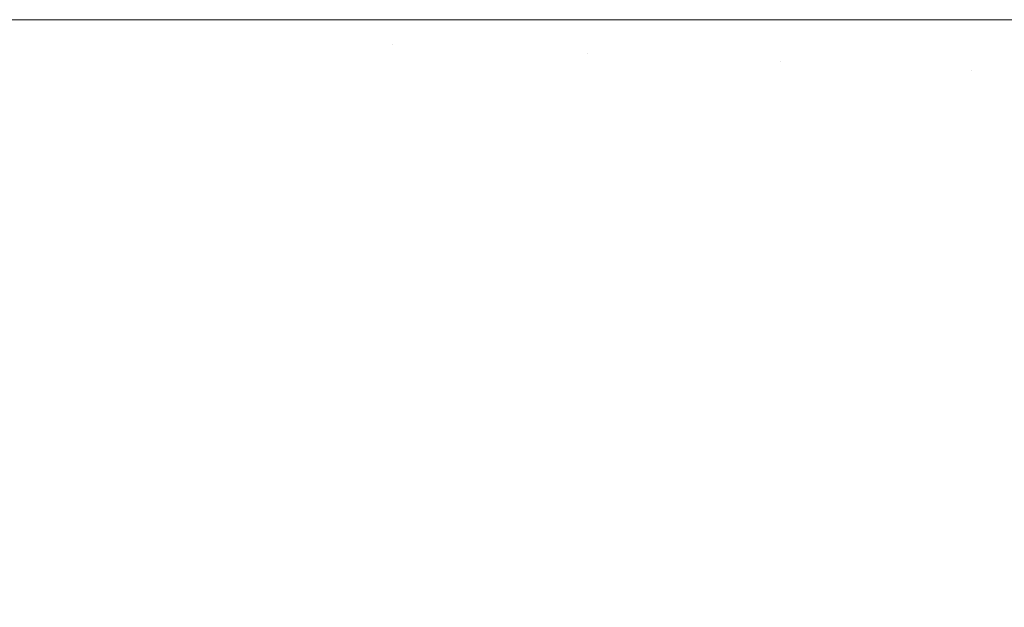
# Model space of a CAD drawing. Header units: centimetres. Extents: x -25.9 to 27.4, y -21.7 to -19.9.
# Tile 173 of 202: x 27.3169 to 27.3384, y -21.5728 to -21.56. Entities that reach past the tile are written whole.
import ezdxf

# ---------------------------------------------------------------- set-up
doc = ezdxf.new("R2010")
doc.units = ezdxf.units.CM
doc.header["$LTSCALE"] = 2.54
doc.layers.add('Lucido design-1', color=7, linetype='Continuous')

# ---------------------------------------------------------------- blocks, each defined once
blk = doc.blocks.new('Gruppo-5-1')
at = {"color": 7, "linetype": 'Continuous', "lineweight": 9}
for points, invisible_edges in [([(27.318474, -21.56026, 875.621561), (27.318457, -21.560519, 875.621561), (27.314483, -21.560172, 875.621403), (27.314489, -21.560086, 875.621403)], 15), ([(27.318479, -21.56, 875.621561), (27.318474, -21.56026, 875.621561), (27.314489, -21.560086, 875.621403), (27.314491, -21.56, 875.621403)], 7), ([(27.318478, -21.56, 876.421183), (27.316435, -21.56, 876.421307), (27.316431, -21.560171, 876.421307), (27.32073, -21.560359, 876.421045)], 14), ([(27.322464, -21.56, 875.621879), (27.322454, -21.560434, 875.621879), (27.318474, -21.56026, 875.621561), (27.318479, -21.56, 875.621561)], 7), ([(27.32073, -21.560359, 876.421045), (27.320738, -21.56, 876.421045), (27.318478, -21.56, 876.421183)], 9), ([(27.322462, -21.56, 876.420865), (27.320738, -21.56, 876.421045), (27.32073, -21.560359, 876.421045), (27.325016, -21.560546, 876.420598)], 14), ([(27.326438, -21.56, 875.622357), (27.326425, -21.560607, 875.622357), (27.322454, -21.560434, 875.621879), (27.322464, -21.56, 875.621879)], 7), ([(27.325016, -21.560546, 876.420598), (27.325028, -21.56, 876.420598), (27.322462, -21.56, 876.420865)], 9), ([(27.325016, -21.560546, 876.420598), (27.329271, -21.560731, 876.419968), (27.329287, -21.56, 876.419968), (27.326435, -21.56, 876.42039)], 11), ([(27.326435, -21.56, 876.42039), (27.325028, -21.56, 876.420598), (27.325016, -21.560546, 876.420598)], 10), ([(27.330395, -21.56, 875.622994), (27.330378, -21.56078, 875.622994), (27.326425, -21.560607, 875.622357), (27.326438, -21.56, 875.622357)], 7), ([(27.329271, -21.560731, 876.419968), (27.333488, -21.560916, 876.419156), (27.333508, -21.56, 876.419156), (27.330392, -21.56, 876.419755)], 11), ([(27.330392, -21.56, 876.419755), (27.329287, -21.56, 876.419968), (27.329271, -21.560731, 876.419968)], 10), ([(27.334329, -21.56, 875.623791), (27.334308, -21.560951, 875.623791), (27.330378, -21.56078, 875.622994), (27.330395, -21.56, 875.622994)], 7), ([(27.333488, -21.560916, 876.419156), (27.337659, -21.561098, 876.418166), (27.337683, -21.56, 876.418166), (27.334326, -21.56, 876.418962)], 11), ([(27.334326, -21.56, 876.418962), (27.333508, -21.56, 876.419156), (27.333488, -21.560916, 876.419156)], 10), ([(27.338232, -21.56, 875.624746), (27.338208, -21.561122, 875.624746), (27.334308, -21.560951, 875.623791), (27.334329, -21.56, 875.623791)], 7), ([(27.337659, -21.561098, 876.418166), (27.341778, -21.561277, 876.416999), (27.341806, -21.56, 876.416999), (27.338229, -21.56, 876.418011)], 11), ([(27.338229, -21.56, 876.418011), (27.337683, -21.56, 876.418166), (27.337659, -21.561098, 876.418166)], 10), ([(27.342099, -21.56, 875.625858), (27.342071, -21.56129, 875.625858), (27.338208, -21.561122, 875.624746), (27.338232, -21.56, 875.624746)], 7), ([(27.318428, -21.560778, 875.621561), (27.318389, -21.561035, 875.621561), (27.314461, -21.560342, 875.621403), (27.314474, -21.560257, 875.621403)], 15), ([(27.318457, -21.560519, 875.621561), (27.318428, -21.560778, 875.621561), (27.314474, -21.560257, 875.621403), (27.314483, -21.560172, 875.621403)], 15), ([(27.316431, -21.560171, 876.421307), (27.31642, -21.560341, 876.421307), (27.320707, -21.560716, 876.421045), (27.32073, -21.560359, 876.421045)], 15), ([(27.322454, -21.560434, 875.621879), (27.322426, -21.560867, 875.621879), (27.318457, -21.560519, 875.621561), (27.318474, -21.56026, 875.621561)], 15), ([(27.318276, -21.561543, 875.621561), (27.318203, -21.561792, 875.621561), (27.3144, -21.560593, 875.621403), (27.314424, -21.56051, 875.621403)], 15), ([(27.318338, -21.56129, 875.621561), (27.318276, -21.561543, 875.621561), (27.314424, -21.56051, 875.621403), (27.314444, -21.560427, 875.621403)], 15), ([(27.318389, -21.561035, 875.621561), (27.318338, -21.56129, 875.621561), (27.314444, -21.560427, 875.621403), (27.314461, -21.560342, 875.621403)], 15), ([(27.316401, -21.560511, 876.421307), (27.316375, -21.56068, 876.421307), (27.320613, -21.561427, 876.421045), (27.320668, -21.561073, 876.421045)], 15), ([(27.31642, -21.560341, 876.421307), (27.316401, -21.560511, 876.421307), (27.320668, -21.561073, 876.421045), (27.320707, -21.560716, 876.421045)], 15), ([(27.32073, -21.560359, 876.421045), (27.320707, -21.560716, 876.421045), (27.32498, -21.56109, 876.420598), (27.325016, -21.560546, 876.420598)], 15), ([(27.326425, -21.560607, 875.622357), (27.326385, -21.561213, 875.622357), (27.322426, -21.560867, 875.621879), (27.322454, -21.560434, 875.621879)], 15), ([(27.31812, -21.562039, 875.621561), (27.318026, -21.562281, 875.621561), (27.314341, -21.560755, 875.621403), (27.314372, -21.560674, 875.621403)], 15), ([(27.318203, -21.561792, 875.621561), (27.31812, -21.562039, 875.621561), (27.314372, -21.560674, 875.621403), (27.3144, -21.560593, 875.621403)], 15), ([(27.316375, -21.56068, 876.421307), (27.316342, -21.560848, 876.421307), (27.320543, -21.561779, 876.421045), (27.320613, -21.561427, 876.421045)], 15), ([(27.322426, -21.560867, 875.621879), (27.322379, -21.561298, 875.621879), (27.318428, -21.560778, 875.621561), (27.318457, -21.560519, 875.621561)], 15), ([(27.320707, -21.560716, 876.421045), (27.320668, -21.561073, 876.421045), (27.324921, -21.561633, 876.420598), (27.32498, -21.56109, 876.420598)], 15), ([(27.325016, -21.560546, 876.420598), (27.32498, -21.56109, 876.420598), (27.329223, -21.561461, 876.419968), (27.329271, -21.560731, 876.419968)], 15), ([(27.330378, -21.56078, 875.622994), (27.330327, -21.561558, 875.622994), (27.326385, -21.561213, 875.622357), (27.326425, -21.560607, 875.622357)], 15), ([(27.317806, -21.562752, 875.621561), (27.317681, -21.56298, 875.621561), (27.314227, -21.560986, 875.621403), (27.314268, -21.560911, 875.621403)], 15), ([(27.317921, -21.562519, 875.621561), (27.317806, -21.562752, 875.621561), (27.314268, -21.560911, 875.621403), (27.314306, -21.560833, 875.621403)], 15), ([(27.318026, -21.562281, 875.621561), (27.317921, -21.562519, 875.621561), (27.314306, -21.560833, 875.621403), (27.314341, -21.560755, 875.621403)], 15), ([(27.316342, -21.560848, 876.421307), (27.316301, -21.561013, 876.421307), (27.320458, -21.562127, 876.421045), (27.320543, -21.561779, 876.421045)], 15), ([(27.322379, -21.561298, 875.621879), (27.322313, -21.561727, 875.621879), (27.318389, -21.561035, 875.621561), (27.318428, -21.560778, 875.621561)], 15), ([(27.326385, -21.561213, 875.622357), (27.326319, -21.561817, 875.622357), (27.322379, -21.561298, 875.621879), (27.322426, -21.560867, 875.621879)], 15), ([(27.329271, -21.560731, 876.419968), (27.329223, -21.561461, 876.419968), (27.333428, -21.561829, 876.419156), (27.333488, -21.560916, 876.419156)], 15), ([(27.334308, -21.560951, 875.623791), (27.334246, -21.561901, 875.623791), (27.330327, -21.561558, 875.622994), (27.330378, -21.56078, 875.622994)], 15), ([(27.333488, -21.560916, 876.419156), (27.333428, -21.561829, 876.419156), (27.337587, -21.562193, 876.418166), (27.337659, -21.561098, 876.418166)], 15), ([(27.317401, -21.563419, 875.621561), (27.317248, -21.563629, 875.621561), (27.314083, -21.561201, 875.621403), (27.314134, -21.561131, 875.621403)], 15), ([(27.317546, -21.563203, 875.621561), (27.317401, -21.563419, 875.621561), (27.314134, -21.561131, 875.621403), (27.314182, -21.56106, 875.621403)], 15), ([(27.317681, -21.56298, 875.621561), (27.317546, -21.563203, 875.621561), (27.314182, -21.56106, 875.621403), (27.314227, -21.560986, 875.621403)], 15), ([(27.316301, -21.561013, 876.421307), (27.316253, -21.561177, 876.421307), (27.320358, -21.562472, 876.421045), (27.320458, -21.562127, 876.421045)], 15), ([(27.322313, -21.561727, 875.621879), (27.322228, -21.562153, 875.621879), (27.318338, -21.56129, 875.621561), (27.318389, -21.561035, 875.621561)], 15), ([(27.320668, -21.561073, 876.421045), (27.320613, -21.561427, 876.421045), (27.324838, -21.562172, 876.420598), (27.324921, -21.561633, 876.420598)], 15), ([(27.32498, -21.56109, 876.420598), (27.324921, -21.561633, 876.420598), (27.329143, -21.562189, 876.419968), (27.329223, -21.561461, 876.419968)], 15), ([(27.338208, -21.561122, 875.624746), (27.338134, -21.562241, 875.624746), (27.334246, -21.561901, 875.623791), (27.334308, -21.560951, 875.623791)], 15), ([(27.337659, -21.561098, 876.418166), (27.337587, -21.562193, 876.418166), (27.341694, -21.562553, 876.416999), (27.341778, -21.561277, 876.416999)], 15), ([(27.342071, -21.56129, 875.625858), (27.341986, -21.562578, 875.625858), (27.338134, -21.562241, 875.624746), (27.338208, -21.561122, 875.624746)], 15), ([(27.316913, -21.564027, 875.621561), (27.316734, -21.564215, 875.621561), (27.313913, -21.561394, 875.621403), (27.313973, -21.561332, 875.621403)], 15), ([(27.317085, -21.563831, 875.621561), (27.316913, -21.564027, 875.621561), (27.313973, -21.561332, 875.621403), (27.31403, -21.561268, 875.621403)], 15), ([(27.317248, -21.563629, 875.621561), (27.317085, -21.563831, 875.621561), (27.31403, -21.561268, 875.621403), (27.314083, -21.561201, 875.621403)], 15), ([(27.316198, -21.561339, 876.421307), (27.316137, -21.561499, 876.421307), (27.320113, -21.563145, 876.421045), (27.320243, -21.562811, 876.421045)], 15), ([(27.316253, -21.561177, 876.421307), (27.316198, -21.561339, 876.421307), (27.320243, -21.562811, 876.421045), (27.320358, -21.562472, 876.421045)], 15), ([(27.322228, -21.562153, 875.621879), (27.322125, -21.562574, 875.621879), (27.318276, -21.561543, 875.621561), (27.318338, -21.56129, 875.621561)], 15), ([(27.326319, -21.561817, 875.622357), (27.326227, -21.562417, 875.622357), (27.322313, -21.561727, 875.621879), (27.322379, -21.561298, 875.621879)], 15), ([(27.330327, -21.561558, 875.622994), (27.330242, -21.562333, 875.622994), (27.326319, -21.561817, 875.622357), (27.326385, -21.561213, 875.622357)], 15), ([(27.316137, -21.561499, 876.421307), (27.316068, -21.561655, 876.421307), (27.319968, -21.563474, 876.421045), (27.320113, -21.563145, 876.421045)], 15), ([(27.322125, -21.562574, 875.621879), (27.322004, -21.562991, 875.621879), (27.318203, -21.561792, 875.621561), (27.318276, -21.561543, 875.621561)], 15), ([(27.320613, -21.561427, 876.421045), (27.320543, -21.561779, 876.421045), (27.324731, -21.562707, 876.420598), (27.324838, -21.562172, 876.420598)], 15), ([(27.329223, -21.561461, 876.419968), (27.329143, -21.562189, 876.419968), (27.333328, -21.56274, 876.419156), (27.333428, -21.561829, 876.419156)], 15), ([(27.334246, -21.561901, 875.623791), (27.334142, -21.562847, 875.623791), (27.330242, -21.562333, 875.622994), (27.330327, -21.561558, 875.622994)], 15), ([(27.316068, -21.561655, 876.421307), (27.315992, -21.561808, 876.421307), (27.31981, -21.563795, 876.421045), (27.319968, -21.563474, 876.421045)], 15), ([(27.322004, -21.562991, 875.621879), (27.321864, -21.563401, 875.621879), (27.31812, -21.562039, 875.621561), (27.318203, -21.561792, 875.621561)], 15), ([(27.320543, -21.561779, 876.421045), (27.320458, -21.562127, 876.421045), (27.324602, -21.563238, 876.420598), (27.324731, -21.562707, 876.420598)], 15), ([(27.326227, -21.562417, 875.622357), (27.326108, -21.563013, 875.622357), (27.322228, -21.562153, 875.621879), (27.322313, -21.561727, 875.621879)], 15), ([(27.324921, -21.561633, 876.420598), (27.324838, -21.562172, 876.420598), (27.329032, -21.562912, 876.419968), (27.329143, -21.562189, 876.419968)], 15), ([(27.31591, -21.561958, 876.421307), (27.315821, -21.562104, 876.421307), (27.319451, -21.564416, 876.421045), (27.319637, -21.56411, 876.421045)], 15), ([(27.315992, -21.561808, 876.421307), (27.31591, -21.561958, 876.421307), (27.319637, -21.56411, 876.421045), (27.31981, -21.563795, 876.421045)], 15), ([(27.330242, -21.562333, 875.622994), (27.330124, -21.563104, 875.622994), (27.326227, -21.562417, 875.622357), (27.326319, -21.561817, 875.622357)], 15), ([(27.333428, -21.561829, 876.419156), (27.333328, -21.56274, 876.419156), (27.337468, -21.563285, 876.418166), (27.337587, -21.562193, 876.418166)], 15), ([(27.338134, -21.562241, 875.624746), (27.338012, -21.563356, 875.624746), (27.334142, -21.562847, 875.623791), (27.334246, -21.561901, 875.623791)], 15), ([(27.315821, -21.562104, 876.421307), (27.315726, -21.562246, 876.421307), (27.319252, -21.564714, 876.421045), (27.319451, -21.564416, 876.421045)], 15), ([(27.321864, -21.563401, 875.621879), (27.321707, -21.563806, 875.621879), (27.318026, -21.562281, 875.621561), (27.31812, -21.562039, 875.621561)], 15), ([(27.320458, -21.562127, 876.421045), (27.320358, -21.562472, 876.421045), (27.324449, -21.563762, 876.420598), (27.324602, -21.563238, 876.420598)], 15), ([(27.326108, -21.563013, 875.622357), (27.325964, -21.563603, 875.622357), (27.322125, -21.562574, 875.621879), (27.322228, -21.562153, 875.621879)], 15), ([(27.324838, -21.562172, 876.420598), (27.324731, -21.562707, 876.420598), (27.328889, -21.563629, 876.419968), (27.329032, -21.562912, 876.419968)], 15), ([(27.329143, -21.562189, 876.419968), (27.329032, -21.562912, 876.419968), (27.333189, -21.563645, 876.419156), (27.333328, -21.56274, 876.419156)], 15), ([(27.337587, -21.562193, 876.418166), (27.337468, -21.563285, 876.418166), (27.341555, -21.563823, 876.416999), (27.341694, -21.562553, 876.416999)], 15), ([(27.315625, -21.562384, 876.421307), (27.315518, -21.562517, 876.421307), (27.318815, -21.565283, 876.421045), (27.31904, -21.565004, 876.421045)], 15), ([(27.315726, -21.562246, 876.421307), (27.315625, -21.562384, 876.421307), (27.31904, -21.565004, 876.421045), (27.319252, -21.564714, 876.421045)], 15), ([(27.321707, -21.563806, 875.621879), (27.321532, -21.564203, 875.621879), (27.317921, -21.562519, 875.621561), (27.318026, -21.562281, 875.621561)], 15), ([(27.330124, -21.563104, 875.622994), (27.329972, -21.563869, 875.622994), (27.326108, -21.563013, 875.622357), (27.326227, -21.562417, 875.622357)], 15), ([(27.334142, -21.562847, 875.623791), (27.333998, -21.563787, 875.623791), (27.330124, -21.563104, 875.622994), (27.330242, -21.562333, 875.622994)], 15), ([(27.341986, -21.562578, 875.625858), (27.341846, -21.563861, 875.625858), (27.338012, -21.563356, 875.624746), (27.338134, -21.562241, 875.624746)], 15), ([(27.315406, -21.562645, 876.421307), (27.315288, -21.562769, 876.421307), (27.318331, -21.565812, 876.421045), (27.318579, -21.565553, 876.421045)], 15), ([(27.315518, -21.562517, 876.421307), (27.315406, -21.562645, 876.421307), (27.318579, -21.565553, 876.421045), (27.318815, -21.565283, 876.421045)], 15), ([(27.321532, -21.564203, 875.621879), (27.32134, -21.564592, 875.621879), (27.317806, -21.562752, 875.621561), (27.317921, -21.562519, 875.621561)], 15), ([(27.320358, -21.562472, 876.421045), (27.320243, -21.562811, 876.421045), (27.324273, -21.564278, 876.420598), (27.324449, -21.563762, 876.420598)], 15), ([(27.325964, -21.563603, 875.622357), (27.325794, -21.564186, 875.622357), (27.322004, -21.562991, 875.621879), (27.322125, -21.562574, 875.621879)], 15), ([(27.315288, -21.562769, 876.421307), (27.315164, -21.562887, 876.421307), (27.318072, -21.56606, 876.421045), (27.318331, -21.565812, 876.421045)], 15), ([(27.32134, -21.564592, 875.621879), (27.321132, -21.564973, 875.621879), (27.317681, -21.56298, 875.621561), (27.317806, -21.562752, 875.621561)], 15), ([(27.320243, -21.562811, 876.421045), (27.320113, -21.563145, 876.421045), (27.324076, -21.564787, 876.420598), (27.324273, -21.564278, 876.420598)], 15), ([(27.324731, -21.562707, 876.420598), (27.324602, -21.563238, 876.420598), (27.328715, -21.56434, 876.419968), (27.328889, -21.563629, 876.419968)], 15), ([(27.333328, -21.56274, 876.419156), (27.333189, -21.563645, 876.419156), (27.337301, -21.56437, 876.418166), (27.337468, -21.563285, 876.418166)], 15), ([(27.338012, -21.563356, 875.624746), (27.337842, -21.564465, 875.624746), (27.333998, -21.563787, 875.623791), (27.334142, -21.562847, 875.623791)], 15), ([(27.315036, -21.563, 876.421307), (27.314903, -21.563107, 876.421307), (27.317522, -21.566521, 876.421045), (27.317802, -21.566296, 876.421045)], 15), ([(27.315164, -21.562887, 876.421307), (27.315036, -21.563, 876.421307), (27.317802, -21.566296, 876.421045), (27.318072, -21.56606, 876.421045)], 15), ([(27.321132, -21.564973, 875.621879), (27.320906, -21.565344, 875.621879), (27.317546, -21.563203, 875.621561), (27.317681, -21.56298, 875.621561)], 15), ([(27.325794, -21.564186, 875.622357), (27.325599, -21.564761, 875.622357), (27.321864, -21.563401, 875.621879), (27.322004, -21.562991, 875.621879)], 15), ([(27.329972, -21.563869, 875.622994), (27.329786, -21.564627, 875.622994), (27.325964, -21.563603, 875.622357), (27.326108, -21.563013, 875.622357)], 15), ([(27.329032, -21.562912, 876.419968), (27.328889, -21.563629, 876.419968), (27.33301, -21.564543, 876.419156), (27.333189, -21.563645, 876.419156)], 15), ([(27.314623, -21.563303, 876.421307), (27.314477, -21.563391, 876.421307), (27.316629, -21.567118, 876.421045), (27.316935, -21.566932, 876.421045)], 15), ([(27.314765, -21.563208, 876.421307), (27.314623, -21.563303, 876.421307), (27.316935, -21.566932, 876.421045), (27.317233, -21.566733, 876.421045)], 15), ([(27.314903, -21.563107, 876.421307), (27.314765, -21.563208, 876.421307), (27.317233, -21.566733, 876.421045), (27.317522, -21.566521, 876.421045)], 15), ([(27.320906, -21.565344, 875.621879), (27.320665, -21.565704, 875.621879), (27.317401, -21.563419, 875.621561), (27.317546, -21.563203, 875.621561)], 15), ([(27.320113, -21.563145, 876.421045), (27.319968, -21.563474, 876.421045), (27.323856, -21.565287, 876.420598), (27.324076, -21.564787, 876.420598)], 15), ([(27.324602, -21.563238, 876.420598), (27.324449, -21.563762, 876.420598), (27.328511, -21.565042, 876.419968), (27.328715, -21.56434, 876.419968)], 15), ([(27.333998, -21.563787, 875.623791), (27.333812, -21.564721, 875.623791), (27.329972, -21.563869, 875.622994), (27.330124, -21.563104, 875.622994)], 15), ([(27.337468, -21.563285, 876.418166), (27.337301, -21.56437, 876.418166), (27.341361, -21.565086, 876.416999), (27.341555, -21.563823, 876.416999)], 15), ([(27.320665, -21.565704, 875.621879), (27.320409, -21.566054, 875.621879), (27.317248, -21.563629, 875.621561), (27.317401, -21.563419, 875.621561)], 15), ([(27.319968, -21.563474, 876.421045), (27.31981, -21.563795, 876.421045), (27.323614, -21.565776, 876.420598), (27.323856, -21.565287, 876.420598)], 15), ([(27.325599, -21.564761, 875.622357), (27.325379, -21.565327, 875.622357), (27.321707, -21.563806, 875.621879), (27.321864, -21.563401, 875.621879)], 15), ([(27.341846, -21.563861, 875.625858), (27.341649, -21.565137, 875.625858), (27.337842, -21.564465, 875.624746), (27.338012, -21.563356, 875.624746)], 15), ([(27.320409, -21.566054, 875.621879), (27.320137, -21.566393, 875.621879), (27.317085, -21.563831, 875.621561), (27.317248, -21.563629, 875.621561)], 15), ([(27.329786, -21.564627, 875.622994), (27.329568, -21.565376, 875.622994), (27.325794, -21.564186, 875.622357), (27.325964, -21.563603, 875.622357)], 15), ([(27.328889, -21.563629, 876.419968), (27.328715, -21.56434, 876.419968), (27.332792, -21.565432, 876.419156), (27.33301, -21.564543, 876.419156)], 15), ([(27.333189, -21.563645, 876.419156), (27.33301, -21.564543, 876.419156), (27.337086, -21.565447, 876.418166), (27.337301, -21.56437, 876.418166)], 15), ([(27.320137, -21.566393, 875.621879), (27.319851, -21.566719, 875.621879), (27.316913, -21.564027, 875.621561), (27.317085, -21.563831, 875.621561)], 15), ([(27.31981, -21.563795, 876.421045), (27.319637, -21.56411, 876.421045), (27.323352, -21.566254, 876.420598), (27.323614, -21.565776, 876.420598)], 15), ([(27.325379, -21.565327, 875.622357), (27.325134, -21.565883, 875.622357), (27.321532, -21.564203, 875.621879), (27.321707, -21.563806, 875.621879)], 15), ([(27.324449, -21.563762, 876.420598), (27.324273, -21.564278, 876.420598), (27.328276, -21.565735, 876.419968), (27.328511, -21.565042, 876.419968)], 15), ([(27.333812, -21.564721, 875.623791), (27.333586, -21.565645, 875.623791), (27.329786, -21.564627, 875.622994), (27.329972, -21.563869, 875.622994)], 15), ([(27.337842, -21.564465, 875.624746), (27.337623, -21.565565, 875.624746), (27.333812, -21.564721, 875.623791), (27.333998, -21.563787, 875.623791)], 15), ([(27.319851, -21.566719, 875.621879), (27.319551, -21.567032, 875.621879), (27.316734, -21.564215, 875.621561), (27.316913, -21.564027, 875.621561)], 15), ([(27.319637, -21.56411, 876.421045), (27.319451, -21.564416, 876.421045), (27.323069, -21.566721, 876.420598), (27.323352, -21.566254, 876.420598)], 15), ([(27.319551, -21.567032, 875.621879), (27.319238, -21.567332, 875.621879), (27.316546, -21.564395, 875.621561), (27.316734, -21.564215, 875.621561)], 15), ([(27.325134, -21.565883, 875.622357), (27.324865, -21.566427, 875.622357), (27.32134, -21.564592, 875.621879), (27.321532, -21.564203, 875.621879)], 15), ([(27.324273, -21.564278, 876.420598), (27.324076, -21.564787, 876.420598), (27.32801, -21.566417, 876.419968), (27.328276, -21.565735, 876.419968)], 15), ([(27.329568, -21.565376, 875.622994), (27.329317, -21.566114, 875.622994), (27.325599, -21.564761, 875.622357), (27.325794, -21.564186, 875.622357)], 15), ([(27.328715, -21.56434, 876.419968), (27.328511, -21.565042, 876.419968), (27.332536, -21.566311, 876.419156), (27.332792, -21.565432, 876.419156)], 15), ([(27.337301, -21.56437, 876.418166), (27.337086, -21.565447, 876.418166), (27.341111, -21.566339, 876.416999), (27.341361, -21.565086, 876.416999)], 15), ([(27.318911, -21.567618, 875.621879), (27.318573, -21.56789, 875.621879), (27.316147, -21.564729, 875.621561), (27.31635, -21.564566, 875.621561)], 15), ([(27.319238, -21.567332, 875.621879), (27.318911, -21.567618, 875.621879), (27.31635, -21.564566, 875.621561), (27.316546, -21.564395, 875.621561)], 15), ([(27.319451, -21.564416, 876.421045), (27.319252, -21.564714, 876.421045), (27.322766, -21.567175, 876.420598), (27.323069, -21.566721, 876.420598)], 15), ([(27.324865, -21.566427, 875.622357), (27.324573, -21.56696, 875.622357), (27.321132, -21.564973, 875.621879), (27.32134, -21.564592, 875.621879)], 15), ([(27.33301, -21.564543, 876.419156), (27.332792, -21.565432, 876.419156), (27.336826, -21.566513, 876.418166), (27.337086, -21.565447, 876.418166)], 15), ([(27.341649, -21.565137, 875.625858), (27.341398, -21.566402, 875.625858), (27.337623, -21.565565, 875.624746), (27.337842, -21.564465, 875.624746)], 15), ([(27.318573, -21.56789, 875.621879), (27.318223, -21.568147, 875.621879), (27.315938, -21.564883, 875.621561), (27.316147, -21.564729, 875.621561)], 15), ([(27.319252, -21.564714, 876.421045), (27.31904, -21.565004, 876.421045), (27.322443, -21.567615, 876.420598), (27.322766, -21.567175, 876.420598)], 15), ([(27.324076, -21.564787, 876.420598), (27.323856, -21.565287, 876.420598), (27.327716, -21.567086, 876.419968), (27.32801, -21.566417, 876.419968)], 15), ([(27.329317, -21.566114, 875.622994), (27.329035, -21.566841, 875.622994), (27.325379, -21.565327, 875.622357), (27.325599, -21.564761, 875.622357)], 15), ([(27.333586, -21.565645, 875.623791), (27.333319, -21.566558, 875.623791), (27.329568, -21.565376, 875.622994), (27.329786, -21.564627, 875.622994)], 15), ([(27.337623, -21.565565, 875.624746), (27.337356, -21.566655, 875.624746), (27.333586, -21.565645, 875.623791), (27.333812, -21.564721, 875.623791)], 15), ([(27.317862, -21.568388, 875.621879), (27.317491, -21.568613, 875.621879), (27.315499, -21.565162, 875.621561), (27.315721, -21.565027, 875.621561)], 15), ([(27.318223, -21.568147, 875.621879), (27.317862, -21.568388, 875.621879), (27.315721, -21.565027, 875.621561), (27.315938, -21.564883, 875.621561)], 15), ([(27.31904, -21.565004, 876.421045), (27.318815, -21.565283, 876.421045), (27.322101, -21.568041, 876.420598), (27.322443, -21.567615, 876.420598)], 15), ([(27.324573, -21.56696, 875.622357), (27.324258, -21.567479, 875.622357), (27.320906, -21.565344, 875.621879), (27.321132, -21.564973, 875.621879)], 15), ([(27.317491, -21.568613, 875.621879), (27.317111, -21.568821, 875.621879), (27.315271, -21.565287, 875.621561), (27.315499, -21.565162, 875.621561)], 15), ([(27.328511, -21.565042, 876.419968), (27.328276, -21.565735, 876.419968), (27.332242, -21.567179, 876.419156), (27.332536, -21.566311, 876.419156)], 15), ([(27.317111, -21.568821, 875.621879), (27.316722, -21.569013, 875.621879), (27.315038, -21.565402, 875.621561), (27.315271, -21.565287, 875.621561)], 15), ([(27.318815, -21.565283, 876.421045), (27.318579, -21.565553, 876.421045), (27.321741, -21.568451, 876.420598), (27.322101, -21.568041, 876.420598)], 15), ([(27.324258, -21.567479, 875.622357), (27.323921, -21.567984, 875.622357), (27.320665, -21.565704, 875.621879), (27.320906, -21.565344, 875.621879)], 15), ([(27.323856, -21.565287, 876.420598), (27.323614, -21.565776, 876.420598), (27.327392, -21.567743, 876.419968), (27.327716, -21.567086, 876.419968)], 15), ([(27.329035, -21.566841, 875.622994), (27.32872, -21.567555, 875.622994), (27.325134, -21.565883, 875.622357), (27.325379, -21.565327, 875.622357)], 15), ([(27.333319, -21.566558, 875.623791), (27.333014, -21.567459, 875.623791), (27.329317, -21.566114, 875.622994), (27.329568, -21.565376, 875.622994)], 15), ([(27.332792, -21.565432, 876.419156), (27.332536, -21.566311, 876.419156), (27.336518, -21.567567, 876.418166), (27.336826, -21.566513, 876.418166)], 15), ([(27.337086, -21.565447, 876.418166), (27.336826, -21.566513, 876.418166), (27.340808, -21.56758, 876.416999), (27.341111, -21.566339, 876.416999)], 15), ([(27.318579, -21.565553, 876.421045), (27.318331, -21.565812, 876.421045), (27.321364, -21.568845, 876.420598), (27.321741, -21.568451, 876.420598)], 15), ([(27.337356, -21.566655, 875.624746), (27.337042, -21.567732, 875.624746), (27.333319, -21.566558, 875.623791), (27.333586, -21.565645, 875.623791)], 15), ([(27.341398, -21.566402, 875.625858), (27.341091, -21.567656, 875.625858), (27.337356, -21.566655, 875.624746), (27.337623, -21.565565, 875.624746)], 15), ([(27.318331, -21.565812, 876.421045), (27.318072, -21.56606, 876.421045), (27.32097, -21.569223, 876.420598), (27.321364, -21.568845, 876.420598)], 15), ([(27.323921, -21.567984, 875.622357), (27.323562, -21.568474, 875.622357), (27.320409, -21.566054, 875.621879), (27.320665, -21.565704, 875.621879)], 15), ([(27.323614, -21.565776, 876.420598), (27.323352, -21.566254, 876.420598), (27.32704, -21.568384, 876.419968), (27.327392, -21.567743, 876.419968)], 15), ([(27.32872, -21.567555, 875.622994), (27.328375, -21.568254, 875.622994), (27.324865, -21.566427, 875.622357), (27.325134, -21.565883, 875.622357)], 15), ([(27.328276, -21.565735, 876.419968), (27.32801, -21.566417, 876.419968), (27.33191, -21.568032, 876.419156), (27.332242, -21.567179, 876.419156)], 15), ([(27.318072, -21.56606, 876.421045), (27.317802, -21.566296, 876.421045), (27.320559, -21.569582, 876.420598), (27.32097, -21.569223, 876.420598)], 15), ([(27.323562, -21.568474, 875.622357), (27.323182, -21.568947, 875.622357), (27.320137, -21.566393, 875.621879), (27.320409, -21.566054, 875.621879)], 15), ([(27.317802, -21.566296, 876.421045), (27.317522, -21.566521, 876.421045), (27.320134, -21.569924, 876.420598), (27.320559, -21.569582, 876.420598)], 15), ([(27.323352, -21.566254, 876.420598), (27.323069, -21.566721, 876.420598), (27.326661, -21.569009, 876.419968), (27.32704, -21.568384, 876.419968)], 15), ([(27.333014, -21.567459, 875.623791), (27.332669, -21.568346, 875.623791), (27.329035, -21.566841, 875.622994), (27.329317, -21.566114, 875.622994)], 15), ([(27.332536, -21.566311, 876.419156), (27.332242, -21.567179, 876.419156), (27.336165, -21.568607, 876.418166), (27.336518, -21.567567, 876.418166)], 15), ([(27.317522, -21.566521, 876.421045), (27.317233, -21.566733, 876.421045), (27.319694, -21.570247, 876.420598), (27.320134, -21.569924, 876.420598)], 15), ([(27.323182, -21.568947, 875.622357), (27.322781, -21.569404, 875.622357), (27.319851, -21.566719, 875.621879), (27.320137, -21.566393, 875.621879)], 15), ([(27.328375, -21.568254, 875.622994), (27.328, -21.568938, 875.622994), (27.324573, -21.56696, 875.622357), (27.324865, -21.566427, 875.622357)], 15), ([(27.32801, -21.566417, 876.419968), (27.327716, -21.567086, 876.419968), (27.331541, -21.56887, 876.419156), (27.33191, -21.568032, 876.419156)], 15), ([(27.336826, -21.566513, 876.418166), (27.336518, -21.567567, 876.418166), (27.34045, -21.568807, 876.416999), (27.340808, -21.56758, 876.416999)], 15), ([(27.317233, -21.566733, 876.421045), (27.316935, -21.566932, 876.421045), (27.31924, -21.57055, 876.420598), (27.319694, -21.570247, 876.420598)], 15), ([(27.322781, -21.569404, 875.622357), (27.322361, -21.569842, 875.622357), (27.319551, -21.567032, 875.621879), (27.319851, -21.566719, 875.621879)], 15), ([(27.323069, -21.566721, 876.420598), (27.322766, -21.567175, 876.420598), (27.326254, -21.569618, 876.419968), (27.326661, -21.569009, 876.419968)], 15), ([(27.337042, -21.567732, 875.624746), (27.336682, -21.568795, 875.624746), (27.333014, -21.567459, 875.623791), (27.333319, -21.566558, 875.623791)], 15), ([(27.341091, -21.567656, 875.625858), (27.34073, -21.568895, 875.625858), (27.337042, -21.567732, 875.624746), (27.337356, -21.566655, 875.624746)], 15), ([(27.316935, -21.566932, 876.421045), (27.316629, -21.567118, 876.421045), (27.318773, -21.570833, 876.420598), (27.31924, -21.57055, 876.420598)], 15), ([(27.328, -21.568938, 875.622994), (27.327596, -21.569605, 875.622994), (27.324258, -21.567479, 875.622357), (27.324573, -21.56696, 875.622357)], 15), ([(27.332669, -21.568346, 875.623791), (27.332285, -21.569217, 875.623791), (27.32872, -21.567555, 875.622994), (27.329035, -21.566841, 875.622994)], 15), ([(27.316629, -21.567118, 876.421045), (27.316314, -21.567291, 876.421045), (27.318295, -21.571096, 876.420598), (27.318773, -21.570833, 876.420598)], 15), ([(27.322361, -21.569842, 875.622357), (27.321923, -21.570262, 875.622357), (27.319238, -21.567332, 875.621879), (27.319551, -21.567032, 875.621879)], 15), ([(27.322766, -21.567175, 876.420598), (27.322443, -21.567615, 876.420598), (27.325822, -21.570208, 876.419968), (27.326254, -21.569618, 876.419968)], 15), ([(27.327716, -21.567086, 876.419968), (27.327392, -21.567743, 876.419968), (27.331136, -21.569692, 876.419156), (27.331541, -21.56887, 876.419156)], 15), ([(27.316314, -21.567291, 876.421045), (27.315992, -21.567449, 876.421045), (27.317805, -21.571337, 876.420598), (27.318295, -21.571096, 876.420598)], 15), ([(27.321923, -21.570262, 875.622357), (27.321466, -21.570663, 875.622357), (27.318911, -21.567618, 875.621879), (27.319238, -21.567332, 875.621879)], 15), ([(27.332242, -21.567179, 876.419156), (27.33191, -21.568032, 876.419156), (27.335767, -21.56963, 876.418166), (27.336165, -21.568607, 876.418166)], 15), ([(27.315664, -21.567594, 876.421045), (27.31533, -21.567724, 876.421045), (27.316797, -21.571755, 876.420598), (27.317306, -21.571557, 876.420598)], 15), ([(27.315992, -21.567449, 876.421045), (27.315664, -21.567594, 876.421045), (27.317306, -21.571557, 876.420598), (27.317805, -21.571337, 876.420598)], 15), ([(27.327596, -21.569605, 875.622994), (27.327162, -21.570254, 875.622994), (27.323921, -21.567984, 875.622357), (27.324258, -21.567479, 875.622357)], 15), ([(27.332285, -21.569217, 875.623791), (27.331865, -21.570071, 875.623791), (27.328375, -21.568254, 875.622994), (27.32872, -21.567555, 875.622994)], 15), ([(27.336682, -21.568795, 875.624746), (27.336275, -21.56984, 875.624746), (27.332669, -21.568346, 875.623791), (27.333014, -21.567459, 875.623791)], 15), ([(27.336518, -21.567567, 876.418166), (27.336165, -21.568607, 876.418166), (27.340039, -21.570017, 876.416999), (27.34045, -21.568807, 876.416999)], 15), ([(27.321466, -21.570663, 875.622357), (27.320992, -21.571043, 875.622357), (27.318573, -21.56789, 875.621879), (27.318911, -21.567618, 875.621879)], 15), ([(27.322443, -21.567615, 876.420598), (27.322101, -21.568041, 876.420598), (27.325364, -21.570778, 876.419968), (27.325822, -21.570208, 876.419968)], 15), ([(27.327392, -21.567743, 876.419968), (27.32704, -21.568384, 876.419968), (27.330696, -21.570494, 876.419156), (27.331136, -21.569692, 876.419156)], 15), ([(27.34073, -21.568895, 875.625858), (27.340315, -21.570117, 875.625858), (27.336682, -21.568795, 875.624746), (27.337042, -21.567732, 875.624746)], 15), ([(27.320992, -21.571043, 875.622357), (27.320503, -21.571402, 875.622357), (27.318223, -21.568147, 875.621879), (27.318573, -21.56789, 875.621879)], 15), ([(27.327162, -21.570254, 875.622994), (27.326701, -21.570883, 875.622994), (27.323562, -21.568474, 875.622357), (27.323921, -21.567984, 875.622357)], 15), ([(27.33191, -21.568032, 876.419156), (27.331541, -21.56887, 876.419156), (27.335325, -21.570635, 876.418166), (27.335767, -21.56963, 876.418166)], 15), ([(27.320503, -21.571402, 875.622357), (27.319998, -21.571739, 875.622357), (27.317862, -21.568388, 875.621879), (27.318223, -21.568147, 875.621879)], 15), ([(27.322101, -21.568041, 876.420598), (27.321741, -21.568451, 876.420598), (27.324881, -21.571328, 876.419968), (27.325364, -21.570778, 876.419968)], 15), ([(27.319998, -21.571739, 875.622357), (27.319478, -21.572054, 875.622357), (27.317491, -21.568613, 875.621879), (27.317862, -21.568388, 875.621879)], 15), ([(27.321741, -21.568451, 876.420598), (27.321364, -21.568845, 876.420598), (27.324376, -21.571857, 876.419968), (27.324881, -21.571328, 876.419968)], 15), ([(27.32704, -21.568384, 876.419968), (27.326661, -21.569009, 876.419968), (27.330221, -21.571277, 876.419156), (27.330696, -21.570494, 876.419156)], 15), ([(27.331865, -21.570071, 875.623791), (27.331407, -21.570905, 875.623791), (27.328, -21.568938, 875.622994), (27.328375, -21.568254, 875.622994)], 15), ([(27.336275, -21.56984, 875.624746), (27.335823, -21.570867, 875.624746), (27.332285, -21.569217, 875.623791), (27.332669, -21.568346, 875.623791)], 15), ([(27.319478, -21.572054, 875.622357), (27.318946, -21.572347, 875.622357), (27.317111, -21.568821, 875.621879), (27.317491, -21.568613, 875.621879)], 15), ([(27.326701, -21.570883, 875.622994), (27.326213, -21.571491, 875.622994), (27.323182, -21.568947, 875.622357), (27.323562, -21.568474, 875.622357)], 15), ([(27.336165, -21.568607, 876.418166), (27.335767, -21.56963, 876.418166), (27.339576, -21.571208, 876.416999), (27.340039, -21.570017, 876.416999)], 15), ([(27.318946, -21.572347, 875.622357), (27.318401, -21.572615, 875.622357), (27.316722, -21.569013, 875.621879), (27.317111, -21.568821, 875.621879)], 15), ([(27.321364, -21.568845, 876.420598), (27.32097, -21.569223, 876.420598), (27.323847, -21.572363, 876.419968), (27.324376, -21.571857, 876.419968)], 15), ([(27.331541, -21.56887, 876.419156), (27.331136, -21.569692, 876.419156), (27.33484, -21.57162, 876.418166), (27.335325, -21.570635, 876.418166)], 15), ([(27.340315, -21.570117, 875.625858), (27.339847, -21.57132, 875.625858), (27.336275, -21.56984, 875.624746), (27.336682, -21.568795, 875.624746)], 15), ([(27.318401, -21.572615, 875.622357), (27.317845, -21.57286, 875.622357), (27.316325, -21.569188, 875.621879), (27.316722, -21.569013, 875.621879)], 15), ([(27.326213, -21.571491, 875.622994), (27.325699, -21.572077, 875.622994), (27.322781, -21.569404, 875.622357), (27.323182, -21.568947, 875.622357)], 15), ([(27.326661, -21.569009, 876.419968), (27.326254, -21.569618, 876.419968), (27.329712, -21.572039, 876.419156), (27.330221, -21.571277, 876.419156)], 15), ([(27.331407, -21.570905, 875.623791), (27.330913, -21.571719, 875.623791), (27.327596, -21.569605, 875.622994), (27.328, -21.568938, 875.622994)], 15), ([(27.317845, -21.57286, 875.622357), (27.317279, -21.57308, 875.622357), (27.31592, -21.569345, 875.621879), (27.316325, -21.569188, 875.621879)], 15), ([(27.32097, -21.569223, 876.420598), (27.320559, -21.569582, 876.420598), (27.323297, -21.572845, 876.419968), (27.323847, -21.572363, 876.419968)], 15), ([(27.335823, -21.570867, 875.624746), (27.335327, -21.571873, 875.624746), (27.331865, -21.570071, 875.623791), (27.332285, -21.569217, 875.623791)], 15), ([(27.317279, -21.57308, 875.622357), (27.316704, -21.573275, 875.622357), (27.315509, -21.569485, 875.621879), (27.31592, -21.569345, 875.621879)], 15), ([(27.325699, -21.572077, 875.622994), (27.325159, -21.572641, 875.622994), (27.322361, -21.569842, 875.622357), (27.322781, -21.569404, 875.622357)], 15), ([(27.320559, -21.569582, 876.420598), (27.320134, -21.569924, 876.420598), (27.322727, -21.573303, 876.419968), (27.323297, -21.572845, 876.419968)], 15), ([(27.326254, -21.569618, 876.419968), (27.325822, -21.570208, 876.419968), (27.32917, -21.572777, 876.419156), (27.329712, -21.572039, 876.419156)], 15), ([(27.330913, -21.571719, 875.623791), (27.330385, -21.57251, 875.623791), (27.327162, -21.570254, 875.622994), (27.327596, -21.569605, 875.622994)], 15), ([(27.331136, -21.569692, 876.419156), (27.330696, -21.570494, 876.419156), (27.334312, -21.572582, 876.418166), (27.33484, -21.57162, 876.418166)], 15), ([(27.335767, -21.56963, 876.418166), (27.335325, -21.570635, 876.418166), (27.339062, -21.572377, 876.416999), (27.339576, -21.571208, 876.416999)], 15), ([(27.320134, -21.569924, 876.420598), (27.319694, -21.570247, 876.420598), (27.322137, -21.573736, 876.419968), (27.322727, -21.573303, 876.419968)], 15), ([(27.325159, -21.572641, 875.622994), (27.324596, -21.57318, 875.622994), (27.321923, -21.570262, 875.622357), (27.322361, -21.569842, 875.622357)], 15), ([(27.339847, -21.57132, 875.625858), (27.339327, -21.572501, 875.625858), (27.335823, -21.570867, 875.624746), (27.336275, -21.56984, 875.624746)], 15), ([(27.335327, -21.571873, 875.624746), (27.334787, -21.572857, 875.624746), (27.331407, -21.570905, 875.623791), (27.331865, -21.570071, 875.623791)], 15), ([(27.319694, -21.570247, 876.420598), (27.31924, -21.57055, 876.420598), (27.321528, -21.574142, 876.419968), (27.322137, -21.573736, 876.419968)], 15), ([(27.324596, -21.57318, 875.622994), (27.32401, -21.573694, 875.622994), (27.321466, -21.570663, 875.622357), (27.321923, -21.570262, 875.622357)], 15), ([(27.325822, -21.570208, 876.419968), (27.325364, -21.570778, 876.419968), (27.328597, -21.573491, 876.419156), (27.32917, -21.572777, 876.419156)], 15), ([(27.330385, -21.57251, 875.623791), (27.329822, -21.573277, 875.623791), (27.326701, -21.570883, 875.622994), (27.327162, -21.570254, 875.622994)], 15), ([(27.31924, -21.57055, 876.420598), (27.318773, -21.570833, 876.420598), (27.320903, -21.574521, 876.419968), (27.321528, -21.574142, 876.419968)], 15), ([(27.330696, -21.570494, 876.419156), (27.330221, -21.571277, 876.419156), (27.333742, -21.573521, 876.418166), (27.334312, -21.572582, 876.418166)], 15), ([(27.32401, -21.573694, 875.622994), (27.323401, -21.574182, 875.622994), (27.320992, -21.571043, 875.622357), (27.321466, -21.570663, 875.622357)], 15), ([(27.325364, -21.570778, 876.419968), (27.324881, -21.571328, 876.419968), (27.327993, -21.57418, 876.419156), (27.328597, -21.573491, 876.419156)], 15), ([(27.335325, -21.570635, 876.418166), (27.33484, -21.57162, 876.418166), (27.338497, -21.573523, 876.416999), (27.339062, -21.572377, 876.416999)], 15), ([(27.318773, -21.570833, 876.420598), (27.318295, -21.571096, 876.420598), (27.320261, -21.574873, 876.419968), (27.320903, -21.574521, 876.419968)], 15), ([(27.329822, -21.573277, 875.623791), (27.329226, -21.574019, 875.623791), (27.326213, -21.571491, 875.622994), (27.326701, -21.570883, 875.622994)], 15), ([(27.334787, -21.572857, 875.624746), (27.334205, -21.573816, 875.624746), (27.330913, -21.571719, 875.623791), (27.331407, -21.570905, 875.623791)], 15), ([(27.339327, -21.572501, 875.625858), (27.338757, -21.573659, 875.625858), (27.335327, -21.571873, 875.624746), (27.335823, -21.570867, 875.624746)], 15), ([(27.318295, -21.571096, 876.420598), (27.317805, -21.571337, 876.420598), (27.319605, -21.575197, 876.419968), (27.320261, -21.574873, 876.419968)], 15), ([(27.323401, -21.574182, 875.622994), (27.322772, -21.574644, 875.622994), (27.320503, -21.571402, 875.622357), (27.320992, -21.571043, 875.622357)], 15), ([(27.317805, -21.571337, 876.420598), (27.317306, -21.571557, 876.420598), (27.318936, -21.575492, 876.419968), (27.319605, -21.575197, 876.419968)], 15), ([(27.322772, -21.574644, 875.622994), (27.322124, -21.575077, 875.622994), (27.319998, -21.571739, 875.622357), (27.320503, -21.571402, 875.622357)], 15), ([(27.324881, -21.571328, 876.419968), (27.324376, -21.571857, 876.419968), (27.32736, -21.574841, 876.419156), (27.327993, -21.57418, 876.419156)], 15), ([(27.330221, -21.571277, 876.419156), (27.329712, -21.572039, 876.419156), (27.333132, -21.574434, 876.418166), (27.333742, -21.573521, 876.418166)], 15), ([(27.317306, -21.571557, 876.420598), (27.316797, -21.571755, 876.420598), (27.318254, -21.575757, 876.419968), (27.318936, -21.575492, 876.419968)], 15), ([(27.329226, -21.574019, 875.623791), (27.328599, -21.574735, 875.623791), (27.325699, -21.572077, 875.622994), (27.326213, -21.571491, 875.622994)], 15), ([(27.33484, -21.57162, 876.418166), (27.334312, -21.572582, 876.418166), (27.337882, -21.574643, 876.416999), (27.338497, -21.573523, 876.416999)], 15), ([(27.316797, -21.571755, 876.420598), (27.31628, -21.57193, 876.420598), (27.317561, -21.575992, 876.419968), (27.318254, -21.575757, 876.419968)], 15), ([(27.322124, -21.575077, 875.622994), (27.321457, -21.575482, 875.622994), (27.319478, -21.572054, 875.622357), (27.319998, -21.571739, 875.622357)], 15), ([(27.324376, -21.571857, 876.419968), (27.323847, -21.572363, 876.419968), (27.326699, -21.575475, 876.419156), (27.32736, -21.574841, 876.419156)], 15), ([(27.334205, -21.573816, 875.624746), (27.333582, -21.574749, 875.624746), (27.330385, -21.57251, 875.623791), (27.330913, -21.571719, 875.623791)], 15), ([(27.338757, -21.573659, 875.625858), (27.338136, -21.57479, 875.625858), (27.334787, -21.572857, 875.624746), (27.335327, -21.571873, 875.624746)], 15), ([(27.31628, -21.57193, 876.420598), (27.315756, -21.572083, 876.420598), (27.316859, -21.576197, 876.419968), (27.317561, -21.575992, 876.419968)], 15), ([(27.321457, -21.575482, 875.622994), (27.320773, -21.575857, 875.622994), (27.318946, -21.572347, 875.622357), (27.319478, -21.572054, 875.622357)], 15), ([(27.328599, -21.574735, 875.623791), (27.327941, -21.575422, 875.623791), (27.325159, -21.572641, 875.622994), (27.325699, -21.572077, 875.622994)], 15), ([(27.329712, -21.572039, 876.419156), (27.32917, -21.572777, 876.419156), (27.332483, -21.575319, 876.418166), (27.333132, -21.574434, 876.418166)], 15), ([(27.320773, -21.575857, 875.622994), (27.320074, -21.576202, 875.622994), (27.318401, -21.572615, 875.622357), (27.318946, -21.572347, 875.622357)], 15), ([(27.323847, -21.572363, 876.419968), (27.323297, -21.572845, 876.419968), (27.32601, -21.576078, 876.419156), (27.326699, -21.575475, 876.419156)], 15), ([(27.333582, -21.574749, 875.624746), (27.332919, -21.575653, 875.624746), (27.329822, -21.573277, 875.623791), (27.330385, -21.57251, 875.623791)], 15), ([(27.320074, -21.576202, 875.622994), (27.31936, -21.576516, 875.622994), (27.317845, -21.57286, 875.622357), (27.318401, -21.572615, 875.622357)], 15), ([(27.327941, -21.575422, 875.623791), (27.327253, -21.57608, 875.623791), (27.324596, -21.57318, 875.622994), (27.325159, -21.572641, 875.622994)], 15), ([(27.334312, -21.572582, 876.418166), (27.333742, -21.573521, 876.418166), (27.337219, -21.575736, 876.416999), (27.337882, -21.574643, 876.416999)], 15), ([(27.32917, -21.572777, 876.419156), (27.328597, -21.573491, 876.419156), (27.331796, -21.576175, 876.418166), (27.332483, -21.575319, 876.418166)], 15)]:
    blk.add_3dface(points, dxfattribs=dict(at, invisible_edges=invisible_edges))

msp = doc.modelspace()

# ---------------------------------------------------------------- block references
at = {"layer": 'Lucido design-1', "color": 7}
msp.add_blockref('Gruppo-5-1', (0, 0), dxfattribs=at)

doc.saveas('drawing.dxf')
